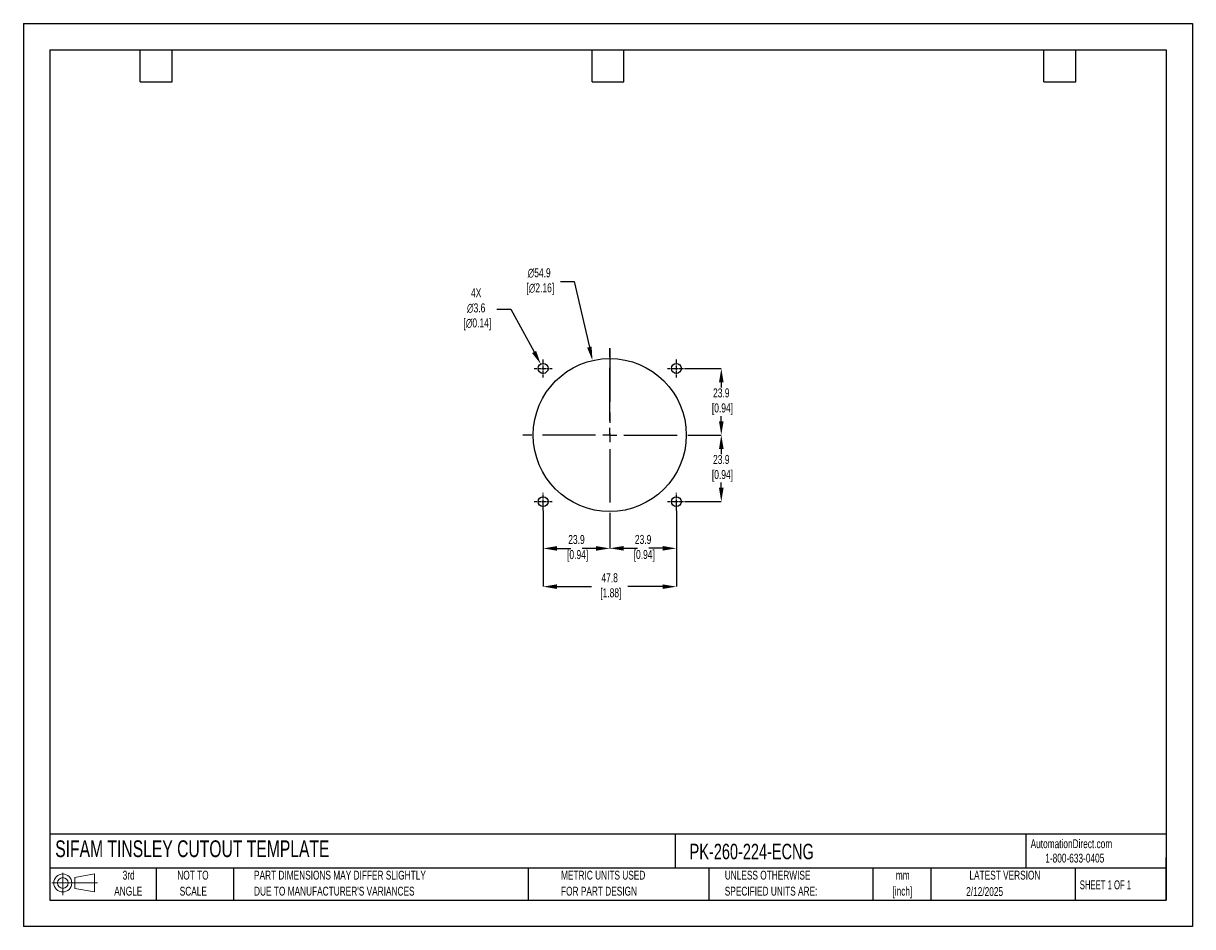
# Model space of a CAD drawing. Header units: millimetres. Extents: x 0 to 419, y 0 to 324.
import ezdxf

# ---------------------------------------------------------------- set-up
doc = ezdxf.new("R2010")
doc.units = ezdxf.units.MM
doc.header["$LTSCALE"] = 1.5
doc.header["$PDSIZE"] = -1
doc.linetypes.add('CENTERX2', pattern=[20.32, 12.7, -2.54, 2.54, -2.54])
for name, color, linetype in [('1', 7, 'Continuous'), ('CENTER', 40, 'CENTERX2'), ('SLD-DEFPOINTS', 7, 'Continuous')]:
    doc.layers.add(name, color=color, linetype=linetype)
doc.layers.add('DIMENSIONS', color=140, linetype='Continuous', lineweight=25)
doc.layers.add('TEXT', color=140, linetype='Continuous', lineweight=25)
doc.styles.add('SLDTEXTSTYLE0', font='TXT', dxfattribs={"width": 0.7})
doc.styles.add('SLDTEXTSTYLE1', font='TXT', dxfattribs={"width": 0.65})
doc.dimstyles.new('SLDDIMSTYLE0', dxfattribs={"dimtxt": 3.237012, "dimasz": 4.953, "dimexe": 0, "dimexo": 0.0625, "dimgap": 0.809253, "dimtad": 0, "dimtih": 1, "dimtoh": 1, "dimrnd": 1e-09, "dimzin": 12, "dimdsep": 46, "dimtxsty": 'SLDTEXTSTYLE0', "dimsah": 1, "dimcen": 0, "dimadec": 0, "dimazin": 3, "dimtfac": 1, "dimtofl": 0, "dimtmove": 0, "dimatfit": 3, "dimfxl": 0, "dimfrac": 2, "dimtolj": 1, "dimtzin": 12, "dimarcsym": 0})

# ---------------------------------------------------------------- blocks, each defined once
blk = doc.blocks.new('Block11')
at = {"color": 7, "linetype": 'Continuous', "lineweight": 18}
for p, q in [((0, 4.32), (16.31, 4.32)), ((3.88, 7.97), (3.88, 0)), ((8.22, 6.25), (15.26, 7.55)), ((8.22, 2.39), (8.22, 6.25)), ((15.26, 7.55), (15.26, 1.1)), ((8.22, 2.39), (15.26, 1.1))]:
    blk.add_line(p, q, dxfattribs=at)
for radius in [3.23, 1.93]:
    blk.add_circle((3.88, 4.32), radius, dxfattribs=at)
blk = doc.blocks.new('Block12')
at = {"layer": 'SLD-DEFPOINTS'}
blk.add_blockref('Block11', (0, 0), dxfattribs=at)
blk = doc.blocks.new('SW_NOTE_0_1')
at = {"layer": 'TEXT', "color": 0, "linetype": 'CENTERX2', "lineweight": 18, "char_height": 3.175, "attachment_point": 2, "style": 'SLDTEXTSTYLE0'}
for s, insert in [('mm', (4.27, 4.09)), ('[inch]', (4.14, -1.64))]:
    blk.add_mtext(s, dxfattribs=dict(at, insert=insert))
blk = doc.blocks.new('SW_NOTE_0_2')
at = {"layer": 'TEXT', "color": 0, "linetype": 'CENTERX2', "lineweight": 18, "char_height": 3.175, "attachment_point": 1, "style": 'SLDTEXTSTYLE0'}
for s, insert in [('UNLESS OTHERWISE', (0, 4.09)), ('SPECIFIED UNITS ARE:', (0, -1.64))]:
    blk.add_mtext(s, dxfattribs=dict(at, insert=insert))
blk = doc.blocks.new('SW_NOTE_0_3')
at = {"layer": 'TEXT', "color": 0, "linetype": 'CENTERX2', "lineweight": 18, "char_height": 3.175, "attachment_point": 1, "style": 'SLDTEXTSTYLE0'}
for s, insert in [('PART DIMENSIONS MAY DIFFER SLIGHTLY', (0, 4.09)), ("DUE TO MANUFACTURER'S VARIANCES", (0, -1.64))]:
    blk.add_mtext(s, dxfattribs=dict(at, insert=insert))
blk = doc.blocks.new('SW_NOTE_0_4')
at = {"layer": 'TEXT', "color": 0, "linetype": 'CENTERX2', "lineweight": 18, "char_height": 3.175, "attachment_point": 2, "style": 'SLDTEXTSTYLE0'}
for s, insert in [('NOT TO', (7.89, 4.09)), ('SCALE', (8.03, -1.64))]:
    blk.add_mtext(s, dxfattribs=dict(at, insert=insert))
blk = doc.blocks.new('SW_NOTE_0_5')
at = {"layer": 'TEXT', "color": 0, "linetype": 'CENTERX2', "lineweight": 18, "char_height": 3.175, "attachment_point": 2, "style": 'SLDTEXTSTYLE0'}
for s, insert in [('3rd', (3.47, 4.09)), ('ANGLE', (3.33, -1.64))]:
    blk.add_mtext(s, dxfattribs=dict(at, insert=insert))
blk = doc.blocks.new('SW_NOTE_0_6')
at = {"layer": 'TEXT', "color": 0, "linetype": 'CENTERX2', "lineweight": 18, "char_height": 3.175, "attachment_point": 1, "style": 'SLDTEXTSTYLE0'}
for s, insert in [('METRIC UNITS USED', (0, 4.09)), ('FOR PART DESIGN', (0, -1.64))]:
    blk.add_mtext(s, dxfattribs=dict(at, insert=insert))
blk = doc.blocks.new('SW_CENTERMARKSYMBOL_0')
at = {"layer": 'CENTER', "color": 0}
for p, q in [((0, 5.08), (0, 31.2)), ((-5.08, 0), (-31.2, 0)), ((0, 0), (-2.54, 0)), ((0, 0), (0, 2.54)), ((0, 0), (0, -2.54)), ((0, 0), (2.54, 0)), ((5.08, 0), (31.2, 0)), ((0, -5.08), (0, -31.2))]:
    blk.add_line(p, q, dxfattribs=at)
blk = doc.blocks.new('*D21')
at = {"layer": 'Defpoints', "color": 0}
for p in [(234.07, 149.18), (210.19, 145.06), (234.07, 135.64)]:
    blk.add_point(p, dxfattribs=at)
at = {"layer": 'DIMENSIONS', "color": 0, "lineweight": -2}
for p, q in [((234.07, 149.12), (234.07, 135.64)), ((210.19, 145), (210.19, 135.64)), ((215.14, 135.64), (220.09, 135.64)), ((229.11, 135.64), (224.16, 135.64))]:
    blk.add_line(p, q, dxfattribs=at)
at = {"layer": 'DIMENSIONS', "color": 0}
for points in [[(215.14, 136.47), (215.14, 134.82), (210.19, 135.64)], [(229.11, 136.47), (229.11, 134.82), (234.07, 135.64)]]:
    blk.add_solid(points, dxfattribs=at)
at = {"layer": 'DIMENSIONS', "color": 0, "insert": (222.13, 135.64), "char_height": 3.237, "attachment_point": 5, "style": 'SLDTEXTSTYLE0'}
blk.add_mtext('\\A1;23.9\\P [0.94]', dxfattribs=at)
blk = doc.blocks.new('*D22')
at = {"layer": 'Defpoints', "color": 0}
for p in [(186.31, 149.18), (234.07, 149.18), (234.07, 121.9)]:
    blk.add_point(p, dxfattribs=at)
at = {"layer": 'DIMENSIONS', "color": 0, "lineweight": -2}
for p, q in [((186.31, 149.12), (186.31, 121.9)), ((234.07, 149.12), (234.07, 121.9)), ((191.26, 121.9), (203.67, 121.9)), ((229.11, 121.9), (216.62, 121.9))]:
    blk.add_line(p, q, dxfattribs=at)
at = {"layer": 'DIMENSIONS', "color": 0}
for points in [[(191.26, 122.72), (191.26, 121.07), (186.31, 121.9)], [(229.11, 122.72), (229.11, 121.07), (234.07, 121.9)]]:
    blk.add_solid(points, dxfattribs=at)
at = {"layer": 'DIMENSIONS', "color": 0, "insert": (210.15, 121.9), "char_height": 3.237, "attachment_point": 5, "style": 'SLDTEXTSTYLE0'}
blk.add_mtext('\\A1;47.8\\P [1.88]', dxfattribs=at)
blk = doc.blocks.new('*D23')
at = {"layer": 'Defpoints', "color": 0}
for p in [(241.38, 176.25), (237.26, 152.37), (250.16, 152.37)]:
    blk.add_point(p, dxfattribs=at)
at = {"layer": 'DIMENSIONS', "color": 0, "lineweight": -2}
for p, q in [((241.44, 176.25), (250.16, 176.25)), ((250.16, 171.3), (250.16, 169.44)), ((250.16, 157.33), (250.16, 159.19)), ((237.32, 152.37), (250.16, 152.37))]:
    blk.add_line(p, q, dxfattribs=at)
at = {"layer": 'DIMENSIONS', "color": 0}
for points in [[(249.34, 171.3), (250.99, 171.3), (250.16, 176.25)], [(249.34, 157.33), (250.99, 157.33), (250.16, 152.37)]]:
    blk.add_solid(points, dxfattribs=at)
at = {"layer": 'DIMENSIONS', "color": 0, "insert": (250.16, 164.31), "char_height": 3.237, "attachment_point": 5, "style": 'SLDTEXTSTYLE0'}
blk.add_mtext('\\A1;23.9\\P [0.94]', dxfattribs=at)
blk = doc.blocks.new('*D24')
at = {"layer": 'Defpoints', "color": 0}
for p in [(237.26, 200.13), (241.38, 176.25), (250.16, 176.25)]:
    blk.add_point(p, dxfattribs=at)
at = {"layer": 'DIMENSIONS', "color": 0, "lineweight": -2}
for p, q in [((237.32, 200.13), (250.16, 200.13)), ((250.16, 195.18), (250.16, 193.32)), ((250.16, 181.21), (250.16, 183.07)), ((241.44, 176.25), (250.16, 176.25))]:
    blk.add_line(p, q, dxfattribs=at)
at = {"layer": 'DIMENSIONS', "color": 0}
for points in [[(249.34, 195.18), (250.99, 195.18), (250.16, 200.13)], [(249.34, 181.21), (250.99, 181.21), (250.16, 176.25)]]:
    blk.add_solid(points, dxfattribs=at)
at = {"layer": 'DIMENSIONS', "color": 0, "insert": (250.16, 188.19), "char_height": 3.237, "attachment_point": 5, "style": 'SLDTEXTSTYLE0'}
blk.add_mtext('\\A1;23.9\\P [0.94]', dxfattribs=at)
blk = doc.blocks.new('*D25')
at = {"layer": 'Defpoints', "color": 0}
for p in [(186.31, 149.18), (210.19, 145.06), (186.31, 135.61)]:
    blk.add_point(p, dxfattribs=at)
at = {"layer": 'DIMENSIONS', "color": 0, "lineweight": -2}
for p, q in [((186.31, 149.12), (186.31, 135.61)), ((210.19, 145), (210.19, 135.61)), ((191.26, 135.61), (196.21, 135.61)), ((205.23, 135.61), (200.28, 135.61))]:
    blk.add_line(p, q, dxfattribs=at)
at = {"layer": 'DIMENSIONS', "color": 0}
for points in [[(191.26, 136.43), (191.26, 134.78), (186.31, 135.61)], [(205.23, 136.43), (205.23, 134.78), (210.19, 135.61)]]:
    blk.add_solid(points, dxfattribs=at)
at = {"layer": 'DIMENSIONS', "color": 0, "insert": (198.25, 135.61), "char_height": 3.237, "attachment_point": 5, "style": 'SLDTEXTSTYLE0'}
blk.add_mtext('\\A1;23.9\\P [0.94]', dxfattribs=at)
blk = doc.blocks.new('*D26')
at = {"layer": 'Defpoints', "color": 0}
for p in [(203.99, 202.98), (216.38, 149.53)]:
    blk.add_point(p, dxfattribs=at)
at = {"layer": 'DIMENSIONS', "color": 0, "lineweight": -2}
for p, q in [((192.49, 231.25), (197.44, 231.25)), ((197.44, 231.25), (202.88, 207.8))]:
    blk.add_line(p, q, dxfattribs=at)
at = {"layer": 'DIMENSIONS', "color": 0}
blk.add_solid([(203.68, 207.99), (202.07, 207.62), (203.99, 202.98)], dxfattribs=at)
at = {"layer": 'DIMENSIONS', "color": 0, "insert": (184.88, 231.25), "char_height": 3.237, "attachment_point": 5, "style": 'SLDTEXTSTYLE0'}
blk.add_mtext('\\A1;∅54.9\\P [∅2.16]', dxfattribs=at)
blk = doc.blocks.new('*D27')
at = {"layer": 'Defpoints', "color": 0}
for p in [(185.45, 201.69), (187.16, 198.57)]:
    blk.add_point(p, dxfattribs=at)
at = {"layer": 'DIMENSIONS', "color": 0, "lineweight": -2}
for p, q in [((169.72, 221.36), (174.67, 221.36)), ((174.67, 221.36), (183.07, 206.04))]:
    blk.add_line(p, q, dxfattribs=at)
at = {"layer": 'DIMENSIONS', "color": 0}
blk.add_solid([(183.79, 206.43), (182.34, 205.64), (185.45, 201.69)], dxfattribs=at)
at = {"layer": 'DIMENSIONS', "color": 0, "insert": (162.3, 221.36), "char_height": 3.237, "attachment_point": 5, "style": 'SLDTEXTSTYLE0'}
blk.add_mtext('\\A1;4X\\P∅3.6\\P [∅0.14]', dxfattribs=at)

msp = doc.modelspace()

# ---------------------------------------------------------------- linework, layer by layer
at = {"color": 7, "linetype": 'Continuous'}
for p, q in [((0, 323.85), (0, 0)), ((0, 323.85), (419.1, 323.85)), ((419.1, 323.85), (419.1, 0)), ((419.1, 0), (0, 0))]:
    msp.add_line(p, q, dxfattribs=at)
at = {"layer": '1', "color": 1, "linetype": 'Continuous'}
for centre, radius in [((210.19, 176.25), 27.43), ((186.31, 200.13), 1.78), ((234.07, 200.13), 1.78), ((186.31, 152.37), 1.78), ((234.07, 152.37), 1.78)]:
    msp.add_circle(centre, radius, dxfattribs=at)
at = {"layer": 'CENTER'}
msp.add_line((210.19, 207.25), (210.19, 176.25), dxfattribs=at)
at = {"layer": 'CENTER', "ltscale": 0.05}
for p, q in [((186.31, 196.94), (186.31, 203.32)), ((234.07, 196.94), (234.07, 203.32)), ((183.12, 200.13), (189.5, 200.13)), ((230.88, 200.13), (237.26, 200.13)), ((186.31, 149.18), (186.31, 155.56)), ((234.07, 149.18), (234.07, 155.56)), ((183.12, 152.37), (189.5, 152.37)), ((230.88, 152.37), (237.26, 152.37))]:
    msp.add_line(p, q, dxfattribs=at)
at = {"layer": 'TEXT'}
for p, q in [((9.52, 314.32), (409.57, 314.32)), ((9.52, 314.32), (9.52, 9.52)), ((41.91, 302.89), (41.91, 314.32)), ((53.34, 302.89), (53.34, 314.32)), ((203.83, 302.89), (203.83, 314.32)), ((215.26, 302.89), (215.26, 314.32)), ((365.76, 302.89), (365.76, 314.32)), ((377.19, 302.89), (377.19, 314.32)), ((409.57, 314.32), (409.57, 9.52)), ((41.91, 302.89), (53.34, 302.89)), ((203.83, 302.89), (215.26, 302.89)), ((365.76, 302.89), (377.19, 302.89)), ((409.57, 33.19), (9.52, 33.19)), ((233.64, 33.19), (233.64, 20.95)), ((359.36, 33.19), (359.36, 20.95)), ((409.57, 9.52), (409.57, 24.77)), ((409.57, 20.95), (9.52, 20.95)), ((47.62, 20.95), (47.62, 9.52)), ((75.32, 20.95), (75.32, 9.52)), ((180.97, 20.95), (180.97, 9.52)), ((245.67, 20.95), (245.67, 9.52)), ((304.54, 20.95), (304.54, 9.52)), ((325.22, 20.95), (325.22, 9.52)), ((377.02, 20.95), (377.02, 9.52)), ((9.52, 9.52), (409.57, 9.52))]:
    msp.add_line(p, q, dxfattribs=at)

# ---------------------------------------------------------------- block references
at = {"layer": 'CENTER'}
msp.add_blockref('SW_CENTERMARKSYMBOL_0', (210.19, 176.25), dxfattribs=at)
at = {"layer": 'SLD-DEFPOINTS'}
msp.add_blockref('Block12', (10.26, 11.33), dxfattribs=at)
at = {"layer": 'TEXT', "linetype": 'CENTERX2', "lineweight": 18}
for name, p in [('SW_NOTE_0_5', (34.27, 15.95)), ('SW_NOTE_0_4', (52.89, 15.95)), ('SW_NOTE_0_3', (82.68, 15.95)), ('SW_NOTE_0_6', (192.72, 15.95)), ('SW_NOTE_0_2', (251.41, 15.95)), ('SW_NOTE_0_1', (310.93, 15.95))]:
    msp.add_blockref(name, p, dxfattribs=at)

# ---------------------------------------------------------------- texts
at = {"layer": 'TEXT', "linetype": 'CENTERX2', "lineweight": 25, "attachment_point": 1, "style": 'SLDTEXTSTYLE0'}
for s, insert, char_height in [('SIFAM TINSLEY CUTOUT TEMPLATE', (11.42, 30.93), 6), ('PK-260-224-ECNG', (238.81, 29.71), 5.5562)]:
    msp.add_mtext(s, dxfattribs=dict(at, insert=insert, char_height=char_height))
at = {"layer": 'TEXT', "linetype": 'CENTERX2', "lineweight": 18, "char_height": 3.175}
for s, insert, attachment_point, style in [('AutomationDirect.com', (361.04, 31.31), 1, 'SLDTEXTSTYLE0'), ('1-800-633-0405', (366.29, 26.16), 1, 'SLDTEXTSTYLE0'), ('LATEST VERSION', (351.83, 20.05), 2, 'SLDTEXTSTYLE0'), ('2/12/2025', (344.55, 14.16), 2, 'SLDTEXTSTYLE0'), ('SHEET 1 OF 1', (378.66, 16.58), 1, 'SLDTEXTSTYLE1')]:
    msp.add_mtext(s, dxfattribs=dict(at, insert=insert, attachment_point=attachment_point, style=style))

# ---------------------------------------------------------------- dimensions: what is measured, and where the dimension line sits
at = {"layer": 'DIMENSIONS'}
for p1, p2, text, picture, middle in [((216.38, 149.53), (203.99, 202.98), '<>\\P[]', '*D26', (184.88, 231.25)), ((187.16, 198.57), (185.45, 201.69), '4X\\P<>\\P[]', '*D27', (162.3, 221.36))]:
    dim = msp.add_diameter_dim_2p(p1=p1, p2=p2, text=text, dimstyle='SLDDIMSTYLE0', override={"dimdec": 1}, dxfattribs=at)
    dim.commit()
    dim.dimension.update_dxf_attribs({"geometry": picture, "text_midpoint": middle, "dimtype": 163})
for base, p1, p2, picture, middle in [((250.16, 176.25), (237.26, 200.13), (241.38, 176.25), '*D24', (250.16, 188.19)), ((250.16, 152.37), (241.38, 176.25), (237.26, 152.37), '*D23', (250.16, 164.31))]:
    dim = msp.add_linear_dim(base=base, p1=p1, p2=p2, angle=90, text='<>\\P[]', dimstyle='SLDDIMSTYLE0', override={"dimdec": 1}, dxfattribs=at)
    dim.commit()
    dim.dimension.update_dxf_attribs({"geometry": picture, "text_midpoint": middle})
dim = msp.add_linear_dim(base=(234.07, 121.9), p1=(186.31, 149.18), p2=(234.07, 149.18), text='<>\\P[]', dimstyle='SLDDIMSTYLE0', override={"dimdec": 1}, dxfattribs=at)
dim.commit()
dim.dimension.update_dxf_attribs({"geometry": '*D22', "text_midpoint": (210.15, 121.9), "dimtype": 160})
for base, p2, picture, middle in [((186.31, 135.61), (186.31, 149.18), '*D25', (198.25, 135.61)), ((234.07, 135.64), (234.07, 149.18), '*D21', (222.13, 135.64))]:
    dim = msp.add_linear_dim(base=base, p1=(210.19, 145.06), p2=p2, text='<>\\P[]', dimstyle='SLDDIMSTYLE0', override={"dimdec": 1}, dxfattribs=at)
    dim.commit()
    dim.dimension.update_dxf_attribs({"geometry": picture, "text_midpoint": middle})

doc.saveas('drawing.dxf')
